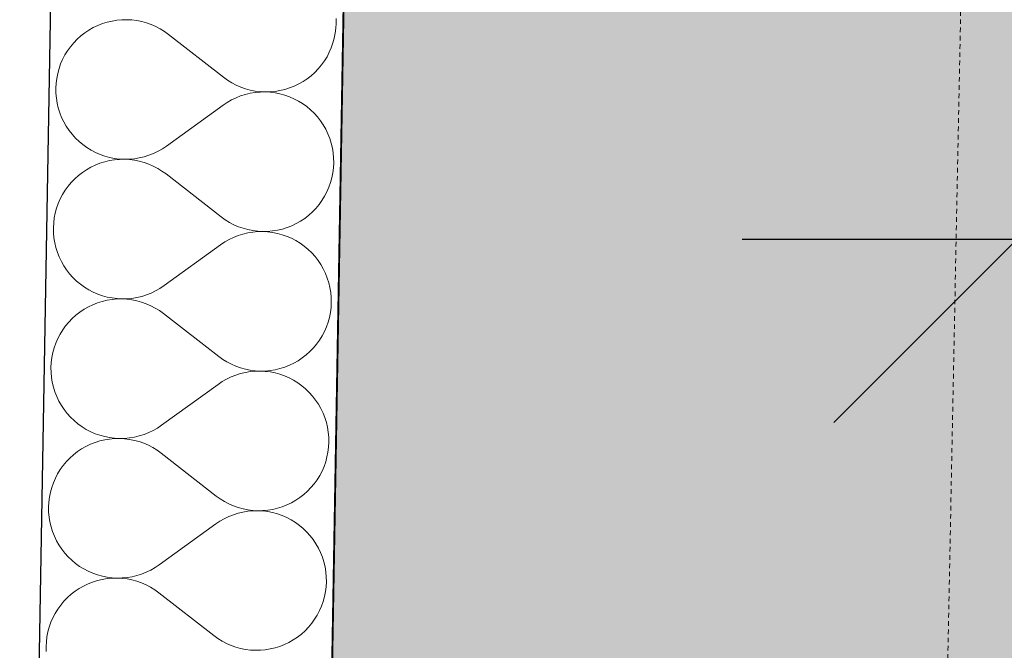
# Model space of a CAD drawing. Header units: millimetres. Extents: x -25972 to 4516, y -2839 to 20217.
# Tile 38 of 114: x -20521 to -19983, y 7900 to 8244. Entities that reach past the tile are written whole.
import ezdxf

# ---------------------------------------------------------------- set-up
doc = ezdxf.new("R2010")
doc.units = ezdxf.units.MM
doc.header["$MEASUREMENT"] = 0
doc.linetypes.add('Wipeout_Contour', pattern=[1000, 0, -1000])
doc.linetypes.add('Čárkovaná M', pattern=[4.5, 2.5, -2])
for name, color, linetype in [('7._POHLED ZÁPADNÍ_1_3D prvky fasada nove', 7, 'Continuous'), ('7._POHLED ZÁPADNÍ_1_Konstrukce - nosné', 7, 'Continuous'), ('7._POHLED ZÁPADNÍ_1_Nové_Konstrukce - nosné', 7, 'Continuous'), ('7._POHLED ZÁPADNÍ_1_Nové_Kóty - SP', 7, 'Continuous'), ('7._POHLED ZÁPADNÍ_1_Nové_Výplně – Řezové', 7, 'Continuous'), ('7._POHLED ZÁPADNÍ_1_TZB - voda', 7, 'Continuous'), ('7._POHLED ZÁPADNÍ_1_Výplně – Řezové', 7, 'Continuous')]:
    doc.layers.add(name, color=color, linetype=linetype)

# ---------------------------------------------------------------- blocks, each defined once
blk = doc.blocks.new('*X32', base_point=(-26739.77, -6860.77))
at = {"layer": '7._POHLED ZÁPADNÍ_1_Nové_Výplně – Řezové', "color": 21, "linetype": 'Continuous', "lineweight": 20, "true_color": 0xffaaaa}
for p, q in [((-20478.29, 8240.51), (-20480.74, 8239.33)), ((-20475.76, 8241.5), (-20478.29, 8240.51)), ((-20473.16, 8242.31), (-20475.76, 8241.5)), ((-20470.51, 8242.94), (-20473.16, 8242.31)), ((-20467.83, 8243.37), (-20470.51, 8242.94)), ((-20465.12, 8243.62), (-20467.83, 8243.37)), ((-20462.4, 8243.66), (-20465.12, 8243.62)), ((-20459.68, 8243.52), (-20462.4, 8243.66)), ((-20456.98, 8243.18), (-20459.68, 8243.52)), ((-20454.31, 8242.65), (-20456.98, 8243.18)), ((-20451.69, 8241.93), (-20454.31, 8242.65)), ((-20449.12, 8241.02), (-20451.69, 8241.93)), ((-20446.63, 8239.93), (-20449.12, 8241.02)), ((-20348.3, 8238.96), (-20348.15, 8241.67)), ((-20348.15, 8241.67), (-20348.2, 8244.39)), ((-20487.52, 8234.8), (-20489.54, 8232.99)), ((-20485.37, 8236.47), (-20487.52, 8234.8)), ((-20483.11, 8237.98), (-20485.37, 8236.47)), ((-20480.74, 8239.33), (-20483.11, 8237.98)), ((-20444.22, 8238.67), (-20446.63, 8239.93)), ((-20441.91, 8237.24), (-20444.22, 8238.67)), ((-20439.7, 8235.65), (-20441.91, 8237.24)), ((-20409.63, 8212.26), (-20439.7, 8235.65)), ((-20349.16, 8233.59), (-20348.64, 8236.26)), ((-20348.64, 8236.26), (-20348.3, 8238.96)), ((-20491.43, 8231.03), (-20493.17, 8228.94)), ((-20489.54, 8232.99), (-20491.43, 8231.03)), ((-20350.79, 8228.4), (-20349.88, 8230.96)), ((-20349.88, 8230.96), (-20349.16, 8233.59)), ((-20496.19, 8224.42), (-20497.45, 8222.01)), ((-20494.76, 8226.73), (-20496.19, 8224.42)), ((-20493.17, 8228.94), (-20494.76, 8226.73)), ((-20353.13, 8223.49), (-20351.87, 8225.9)), ((-20351.87, 8225.9), (-20350.79, 8228.4)), ((-20498.54, 8219.51), (-20499.44, 8216.95)), ((-20497.45, 8222.01), (-20498.54, 8219.51)), ((-20357.9, 8216.88), (-20356.15, 8218.97)), ((-20356.15, 8218.97), (-20354.56, 8221.18)), ((-20354.56, 8221.18), (-20353.13, 8223.49)), ((-20500.16, 8214.32), (-20500.69, 8211.66)), ((-20499.44, 8216.95), (-20500.16, 8214.32)), ((-20361.81, 8213.11), (-20359.79, 8214.92)), ((-20359.79, 8214.92), (-20357.9, 8216.88)), ((-20501.03, 8208.96), (-20501.17, 8206.24)), ((-20500.69, 8211.66), (-20501.03, 8208.96)), ((-20409.63, 8212.26), (-20407.42, 8210.67)), ((-20407.42, 8210.67), (-20405.11, 8209.24)), ((-20405.11, 8209.24), (-20402.7, 8207.98)), ((-20402.7, 8207.98), (-20400.2, 8206.89)), ((-20371.04, 8207.41), (-20368.59, 8208.58)), ((-20368.59, 8208.58), (-20366.22, 8209.93)), ((-20366.22, 8209.93), (-20363.96, 8211.44)), ((-20363.96, 8211.44), (-20361.81, 8213.11)), ((-20501.17, 8206.24), (-20501.12, 8203.52)), ((-20501.12, 8203.52), (-20500.88, 8200.81)), ((-20397.69, 8202.88), (-20400.29, 8202.07)), ((-20400.2, 8206.89), (-20397.64, 8205.99)), ((-20395.04, 8203.51), (-20397.69, 8202.88)), ((-20397.64, 8205.99), (-20395.01, 8205.26)), ((-20392.36, 8203.95), (-20395.04, 8203.51)), ((-20395.01, 8205.26), (-20392.35, 8204.73)), ((-20389.65, 8204.2), (-20392.36, 8203.95)), ((-20392.35, 8204.73), (-20389.65, 8204.39)), ((-20389.65, 8204.39), (-20386.93, 8204.25)), ((-20386.93, 8204.25), (-20389.65, 8204.2)), ((-20386.93, 8204.25), (-20384.21, 8204.3)), ((-20384.21, 8204.1), (-20386.93, 8204.25)), ((-20384.21, 8204.3), (-20381.5, 8204.54)), ((-20381.51, 8203.77), (-20384.21, 8204.1)), ((-20378.85, 8203.24), (-20381.51, 8203.77)), ((-20381.5, 8204.54), (-20378.82, 8204.97)), ((-20376.22, 8202.52), (-20378.85, 8203.24)), ((-20378.82, 8204.97), (-20376.17, 8205.6)), ((-20373.65, 8201.62), (-20376.22, 8202.52)), ((-20376.17, 8205.6), (-20373.57, 8206.41)), ((-20373.57, 8206.41), (-20371.04, 8207.41)), ((-20500.88, 8200.81), (-20500.44, 8198.12)), ((-20500.44, 8198.12), (-20499.82, 8195.48)), ((-20407.63, 8198.54), (-20409.89, 8197.03)), ((-20405.27, 8199.89), (-20407.63, 8198.54)), ((-20402.82, 8201.07), (-20405.27, 8199.89)), ((-20400.29, 8202.07), (-20402.82, 8201.07)), ((-20371.16, 8200.54), (-20373.65, 8201.62)), ((-20368.75, 8199.28), (-20371.16, 8200.54)), ((-20366.43, 8197.85), (-20368.75, 8199.28)), ((-20364.22, 8196.26), (-20366.43, 8197.85)), ((-20499.82, 8195.48), (-20499, 8192.88)), ((-20499, 8192.88), (-20498.01, 8190.35)), ((-20409.89, 8197.03), (-20440.76, 8174.7)), ((-20362.13, 8194.52), (-20364.22, 8196.26)), ((-20360.18, 8192.63), (-20362.13, 8194.52)), ((-20358.36, 8190.61), (-20360.18, 8192.63)), ((-20498.01, 8190.35), (-20496.83, 8187.9)), ((-20496.83, 8187.9), (-20495.48, 8185.53)), ((-20356.69, 8188.46), (-20358.36, 8190.61)), ((-20355.17, 8186.2), (-20356.69, 8188.46)), ((-20495.48, 8185.53), (-20493.97, 8183.27)), ((-20493.97, 8183.27), (-20492.3, 8181.12)), ((-20492.3, 8181.12), (-20490.48, 8179.1)), ((-20353.83, 8183.84), (-20355.17, 8186.2)), ((-20352.65, 8181.38), (-20353.83, 8183.84)), ((-20351.65, 8178.85), (-20352.65, 8181.38)), ((-20490.48, 8179.1), (-20488.52, 8177.21)), ((-20488.52, 8177.21), (-20486.43, 8175.47)), ((-20350.84, 8176.26), (-20351.65, 8178.85)), ((-20350.21, 8173.61), (-20350.84, 8176.26)), ((-20486.43, 8175.47), (-20484.22, 8173.88)), ((-20484.22, 8173.88), (-20481.91, 8172.45)), ((-20481.91, 8172.45), (-20479.5, 8171.2)), ((-20479.5, 8171.2), (-20477, 8170.11)), ((-20450.37, 8169.66), (-20447.84, 8170.66)), ((-20447.84, 8170.66), (-20445.38, 8171.84)), ((-20445.38, 8171.84), (-20443.02, 8173.19)), ((-20443.02, 8173.19), (-20440.76, 8174.7)), ((-20349.77, 8170.92), (-20350.21, 8173.61)), ((-20349.53, 8168.21), (-20349.77, 8170.92)), ((-20477.08, 8165.32), (-20479.62, 8164.33)), ((-20474.49, 8166.13), (-20477.08, 8165.32)), ((-20477, 8170.11), (-20474.43, 8169.21)), ((-20471.84, 8166.76), (-20474.49, 8166.13)), ((-20474.43, 8169.21), (-20471.81, 8168.49)), ((-20469.15, 8167.2), (-20471.84, 8166.76)), ((-20471.81, 8168.49), (-20469.14, 8167.96)), ((-20466.44, 8167.44), (-20469.15, 8167.2)), ((-20469.14, 8167.96), (-20466.44, 8167.63)), ((-20466.44, 8167.63), (-20463.72, 8167.48)), ((-20463.72, 8167.48), (-20466.44, 8167.44)), ((-20463.72, 8167.48), (-20461, 8167.54)), ((-20461.01, 8167.34), (-20463.72, 8167.48)), ((-20458.31, 8167), (-20461.01, 8167.34)), ((-20461, 8167.54), (-20458.3, 8167.78)), ((-20455.64, 8166.47), (-20458.31, 8167)), ((-20458.3, 8167.78), (-20455.61, 8168.22)), ((-20453.02, 8165.75), (-20455.64, 8166.47)), ((-20455.61, 8168.22), (-20452.96, 8168.85)), ((-20450.45, 8164.84), (-20453.02, 8165.75)), ((-20452.96, 8168.85), (-20450.37, 8169.66)), ((-20349.63, 8162.78), (-20349.48, 8165.49)), ((-20349.48, 8165.49), (-20349.53, 8168.21)), ((-20486.7, 8160.29), (-20488.84, 8158.63)), ((-20484.43, 8161.81), (-20486.7, 8160.29)), ((-20482.07, 8163.15), (-20484.43, 8161.81)), ((-20479.62, 8164.33), (-20482.07, 8163.15)), ((-20447.96, 8163.75), (-20450.45, 8164.84)), ((-20445.55, 8162.49), (-20447.96, 8163.75)), ((-20443.23, 8161.06), (-20445.55, 8162.49)), ((-20441.03, 8159.47), (-20443.23, 8161.06)), ((-20350.49, 8157.41), (-20349.96, 8160.08)), ((-20349.96, 8160.08), (-20349.63, 8162.78)), ((-20492.76, 8154.85), (-20494.5, 8152.76)), ((-20490.87, 8156.81), (-20492.76, 8154.85)), ((-20488.84, 8158.63), (-20490.87, 8156.81)), ((-20410.96, 8136.08), (-20441.03, 8159.47)), ((-20352.12, 8152.22), (-20351.21, 8154.78)), ((-20351.21, 8154.78), (-20350.49, 8157.41)), ((-20496.09, 8150.55), (-20497.52, 8148.24)), ((-20494.5, 8152.76), (-20496.09, 8150.55)), ((-20354.46, 8147.31), (-20353.2, 8149.72)), ((-20353.2, 8149.72), (-20352.12, 8152.22)), ((-20498.78, 8145.83), (-20499.87, 8143.33)), ((-20497.52, 8148.24), (-20498.78, 8145.83)), ((-20357.48, 8142.79), (-20355.89, 8145)), ((-20355.89, 8145), (-20354.46, 8147.31)), ((-20501.49, 8138.14), (-20502.02, 8135.48)), ((-20500.77, 8140.77), (-20501.49, 8138.14)), ((-20499.87, 8143.33), (-20500.77, 8140.77)), ((-20363.14, 8136.93), (-20361.12, 8138.75)), ((-20361.12, 8138.75), (-20359.23, 8140.7)), ((-20359.23, 8140.7), (-20357.48, 8142.79)), ((-20502.36, 8132.78), (-20502.5, 8130.06)), ((-20502.02, 8135.48), (-20502.36, 8132.78)), ((-20410.96, 8136.08), (-20408.75, 8134.49)), ((-20408.75, 8134.49), (-20406.44, 8133.06)), ((-20406.44, 8133.06), (-20404.03, 8131.8)), ((-20369.91, 8132.4), (-20367.55, 8133.75)), ((-20367.55, 8133.75), (-20365.29, 8135.26)), ((-20365.29, 8135.26), (-20363.14, 8136.93)), ((-20502.5, 8130.06), (-20502.45, 8127.34)), ((-20502.45, 8127.34), (-20502.21, 8124.63)), ((-20404.03, 8131.8), (-20401.53, 8130.71)), ((-20401.53, 8130.71), (-20398.97, 8129.81)), ((-20396.37, 8127.33), (-20399.02, 8126.7)), ((-20398.97, 8129.81), (-20396.34, 8129.09)), ((-20393.69, 8127.77), (-20396.37, 8127.33)), ((-20396.34, 8129.09), (-20393.67, 8128.55)), ((-20390.98, 8128.02), (-20393.69, 8127.77)), ((-20393.67, 8128.55), (-20390.98, 8128.21)), ((-20390.98, 8128.21), (-20388.26, 8128.07)), ((-20388.26, 8128.07), (-20390.98, 8128.02)), ((-20388.26, 8128.07), (-20385.54, 8128.12)), ((-20385.54, 8127.93), (-20388.26, 8128.07)), ((-20385.54, 8128.12), (-20382.83, 8128.36)), ((-20382.84, 8127.59), (-20385.54, 8127.93)), ((-20380.17, 8127.06), (-20382.84, 8127.59)), ((-20382.83, 8128.36), (-20380.14, 8128.79)), ((-20380.14, 8128.79), (-20377.5, 8129.42)), ((-20377.5, 8129.42), (-20374.9, 8130.23)), ((-20374.9, 8130.23), (-20372.37, 8131.23)), ((-20372.37, 8131.23), (-20369.91, 8132.4)), ((-20502.21, 8124.63), (-20501.77, 8121.95)), ((-20501.77, 8121.95), (-20501.15, 8119.3)), ((-20408.96, 8122.36), (-20411.22, 8120.85)), ((-20406.6, 8123.71), (-20408.96, 8122.36)), ((-20404.15, 8124.89), (-20406.6, 8123.71)), ((-20401.62, 8125.89), (-20404.15, 8124.89)), ((-20399.02, 8126.7), (-20401.62, 8125.89)), ((-20377.55, 8126.34), (-20380.17, 8127.06)), ((-20374.98, 8125.44), (-20377.55, 8126.34)), ((-20372.49, 8124.36), (-20374.98, 8125.44)), ((-20370.08, 8123.1), (-20372.49, 8124.36)), ((-20367.76, 8121.67), (-20370.08, 8123.1)), ((-20501.15, 8119.3), (-20500.33, 8116.7)), ((-20500.33, 8116.7), (-20499.33, 8114.17)), ((-20411.22, 8120.85), (-20442.09, 8098.53)), ((-20365.55, 8120.08), (-20367.76, 8121.67)), ((-20363.46, 8118.34), (-20365.55, 8120.08)), ((-20361.5, 8116.45), (-20363.46, 8118.34)), ((-20499.33, 8114.17), (-20498.16, 8111.72)), ((-20498.16, 8111.72), (-20496.81, 8109.35)), ((-20359.68, 8114.43), (-20361.5, 8116.45)), ((-20358.01, 8112.28), (-20359.68, 8114.43)), ((-20356.5, 8110.02), (-20358.01, 8112.28)), ((-20496.81, 8109.35), (-20495.3, 8107.09)), ((-20495.3, 8107.09), (-20493.63, 8104.95)), ((-20355.15, 8107.66), (-20356.5, 8110.02)), ((-20353.98, 8105.2), (-20355.15, 8107.66)), ((-20493.63, 8104.95), (-20491.81, 8102.92)), ((-20491.81, 8102.92), (-20489.85, 8101.04)), ((-20489.85, 8101.04), (-20487.76, 8099.29)), ((-20352.98, 8102.67), (-20353.98, 8105.2)), ((-20352.17, 8100.08), (-20352.98, 8102.67)), ((-20487.76, 8099.29), (-20485.55, 8097.7)), ((-20485.55, 8097.7), (-20483.24, 8096.28)), ((-20483.24, 8096.28), (-20480.82, 8095.02)), ((-20480.82, 8095.02), (-20478.33, 8093.93)), ((-20449.17, 8094.49), (-20446.71, 8095.66)), ((-20446.71, 8095.66), (-20444.35, 8097.01)), ((-20444.35, 8097.01), (-20442.09, 8098.53)), ((-20351.54, 8097.43), (-20352.17, 8100.08)), ((-20351.1, 8094.74), (-20351.54, 8097.43)), ((-20475.82, 8089.96), (-20478.41, 8089.14)), ((-20478.33, 8093.93), (-20475.76, 8093.03)), ((-20473.17, 8090.58), (-20475.82, 8089.96)), ((-20475.76, 8093.03), (-20473.14, 8092.31)), ((-20470.48, 8091.02), (-20473.17, 8090.58)), ((-20473.14, 8092.31), (-20470.47, 8091.79)), ((-20467.77, 8091.26), (-20470.48, 8091.02)), ((-20470.47, 8091.79), (-20467.77, 8091.45)), ((-20467.77, 8091.45), (-20465.05, 8091.31)), ((-20465.05, 8091.31), (-20467.77, 8091.26)), ((-20465.05, 8091.31), (-20462.33, 8091.36)), ((-20462.34, 8091.16), (-20465.05, 8091.31)), ((-20459.64, 8090.82), (-20462.34, 8091.16)), ((-20462.33, 8091.36), (-20459.62, 8091.6)), ((-20456.97, 8090.29), (-20459.64, 8090.82)), ((-20459.62, 8091.6), (-20456.94, 8092.04)), ((-20454.35, 8089.57), (-20456.97, 8090.29)), ((-20456.94, 8092.04), (-20454.29, 8092.67)), ((-20454.29, 8092.67), (-20451.7, 8093.49)), ((-20451.7, 8093.49), (-20449.17, 8094.49)), ((-20350.86, 8092.03), (-20351.1, 8094.74)), ((-20350.81, 8089.31), (-20350.86, 8092.03)), ((-20485.76, 8085.63), (-20488.02, 8084.12)), ((-20483.4, 8086.97), (-20485.76, 8085.63)), ((-20480.94, 8088.15), (-20483.4, 8086.97)), ((-20478.41, 8089.14), (-20480.94, 8088.15)), ((-20451.78, 8088.66), (-20454.35, 8089.57)), ((-20449.29, 8087.58), (-20451.78, 8088.66)), ((-20446.88, 8086.31), (-20449.29, 8087.58)), ((-20444.56, 8084.88), (-20446.88, 8086.31)), ((-20442.36, 8083.29), (-20444.56, 8084.88)), ((-20351.29, 8083.9), (-20350.95, 8086.6)), ((-20350.95, 8086.6), (-20350.81, 8089.31)), ((-20492.2, 8080.63), (-20494.09, 8078.67)), ((-20490.17, 8082.45), (-20492.2, 8080.63)), ((-20488.02, 8084.12), (-20490.17, 8082.45)), ((-20412.28, 8059.91), (-20442.36, 8083.29)), ((-20352.54, 8078.61), (-20351.82, 8081.23)), ((-20351.82, 8081.23), (-20351.29, 8083.9)), ((-20497.42, 8074.38), (-20498.85, 8072.06)), ((-20495.83, 8076.58), (-20497.42, 8074.38)), ((-20494.09, 8078.67), (-20495.83, 8076.58)), ((-20355.79, 8071.13), (-20354.53, 8073.55)), ((-20354.53, 8073.55), (-20353.44, 8076.04)), ((-20353.44, 8076.04), (-20352.54, 8078.61)), ((-20500.11, 8069.65), (-20501.2, 8067.16)), ((-20498.85, 8072.06), (-20500.11, 8069.65)), ((-20358.81, 8066.61), (-20357.22, 8068.82)), ((-20357.22, 8068.82), (-20355.79, 8071.13)), ((-20502.1, 8064.59), (-20502.82, 8061.97)), ((-20501.2, 8067.16), (-20502.1, 8064.59)), ((-20362.44, 8062.57), (-20360.55, 8064.52)), ((-20360.55, 8064.52), (-20358.81, 8066.61)), ((-20503.35, 8059.3), (-20503.69, 8056.6)), ((-20502.82, 8061.97), (-20503.35, 8059.3)), ((-20412.28, 8059.91), (-20410.08, 8058.31)), ((-20410.08, 8058.31), (-20407.76, 8056.88)), ((-20371.24, 8056.22), (-20368.88, 8057.57)), ((-20368.88, 8057.57), (-20366.62, 8059.08)), ((-20366.62, 8059.08), (-20364.47, 8060.75)), ((-20364.47, 8060.75), (-20362.44, 8062.57)), ((-20503.69, 8056.6), (-20503.83, 8053.88)), ((-20503.83, 8053.88), (-20503.78, 8051.16)), ((-20407.76, 8056.88), (-20405.35, 8055.62)), ((-20405.35, 8055.62), (-20402.86, 8054.53)), ((-20402.86, 8054.53), (-20400.29, 8053.63)), ((-20400.29, 8053.63), (-20397.67, 8052.91)), ((-20397.67, 8052.91), (-20395, 8052.38)), ((-20395, 8052.38), (-20392.3, 8052.04)), ((-20392.3, 8052.04), (-20389.59, 8051.89)), ((-20386.87, 8051.94), (-20384.16, 8052.18)), ((-20384.16, 8052.18), (-20381.47, 8052.61)), ((-20381.47, 8052.61), (-20378.82, 8053.24)), ((-20378.82, 8053.24), (-20376.23, 8054.05)), ((-20376.23, 8054.05), (-20373.7, 8055.05)), ((-20373.7, 8055.05), (-20371.24, 8056.22)), ((-20503.78, 8051.16), (-20503.54, 8048.45)), ((-20503.54, 8048.45), (-20503.1, 8045.77)), ((-20407.93, 8047.53), (-20410.29, 8046.18)), ((-20405.47, 8048.71), (-20407.93, 8047.53)), ((-20402.94, 8049.71), (-20405.47, 8048.71)), ((-20400.35, 8050.53), (-20402.94, 8049.71)), ((-20397.7, 8051.15), (-20400.35, 8050.53)), ((-20395.02, 8051.59), (-20397.7, 8051.15)), ((-20392.31, 8051.84), (-20395.02, 8051.59)), ((-20389.59, 8051.89), (-20392.31, 8051.84)), ((-20389.59, 8051.89), (-20386.87, 8051.94)), ((-20386.87, 8051.75), (-20389.59, 8051.89)), ((-20384.17, 8051.41), (-20386.87, 8051.75)), ((-20381.5, 8050.88), (-20384.17, 8051.41)), ((-20378.88, 8050.16), (-20381.5, 8050.88)), ((-20376.31, 8049.26), (-20378.88, 8050.16)), ((-20373.82, 8048.18), (-20376.31, 8049.26)), ((-20371.4, 8046.92), (-20373.82, 8048.18)), ((-20369.09, 8045.49), (-20371.4, 8046.92)), ((-20503.1, 8045.77), (-20502.47, 8043.12)), ((-20502.47, 8043.12), (-20501.66, 8040.52)), ((-20412.55, 8044.67), (-20443.42, 8022.35)), ((-20410.29, 8046.18), (-20412.55, 8044.67)), ((-20366.88, 8043.9), (-20369.09, 8045.49)), ((-20364.79, 8042.16), (-20366.88, 8043.9)), ((-20362.83, 8040.27), (-20364.79, 8042.16)), ((-20501.66, 8040.52), (-20500.66, 8037.99)), ((-20500.66, 8037.99), (-20499.49, 8035.54)), ((-20361.01, 8038.25), (-20362.83, 8040.27)), ((-20359.34, 8036.1), (-20361.01, 8038.25)), ((-20357.83, 8033.84), (-20359.34, 8036.1)), ((-20499.49, 8035.54), (-20498.14, 8033.18)), ((-20498.14, 8033.18), (-20496.63, 8030.91)), ((-20496.63, 8030.91), (-20494.96, 8028.77)), ((-20356.48, 8031.48), (-20357.83, 8033.84)), ((-20355.31, 8029.02), (-20356.48, 8031.48)), ((-20494.96, 8028.77), (-20493.14, 8026.74)), ((-20493.14, 8026.74), (-20491.18, 8024.86)), ((-20354.31, 8026.49), (-20355.31, 8029.02)), ((-20353.49, 8023.9), (-20354.31, 8026.49)), ((-20491.18, 8024.86), (-20489.09, 8023.11)), ((-20489.09, 8023.11), (-20486.88, 8021.52)), ((-20486.88, 8021.52), (-20484.56, 8020.1)), ((-20484.56, 8020.1), (-20482.15, 8018.84)), ((-20448.04, 8019.48), (-20445.68, 8020.83)), ((-20445.68, 8020.83), (-20443.42, 8022.35)), ((-20352.87, 8021.25), (-20353.49, 8023.9)), ((-20352.43, 8018.57), (-20352.87, 8021.25)), ((-20482.15, 8018.84), (-20479.66, 8017.75)), ((-20479.66, 8017.75), (-20477.09, 8016.85)), ((-20474.5, 8014.4), (-20477.14, 8013.78)), ((-20477.09, 8016.85), (-20474.47, 8016.13)), ((-20471.81, 8014.84), (-20474.5, 8014.4)), ((-20474.47, 8016.13), (-20471.8, 8015.61)), ((-20469.1, 8015.08), (-20471.81, 8014.84)), ((-20471.8, 8015.61), (-20469.1, 8015.27)), ((-20469.1, 8015.27), (-20466.38, 8015.13)), ((-20466.38, 8015.13), (-20469.1, 8015.08)), ((-20466.38, 8015.13), (-20463.66, 8015.18)), ((-20463.66, 8014.98), (-20466.38, 8015.13)), ((-20463.66, 8015.18), (-20460.95, 8015.42)), ((-20460.97, 8014.64), (-20463.66, 8014.98)), ((-20458.3, 8014.11), (-20460.97, 8014.64)), ((-20460.95, 8015.42), (-20458.27, 8015.86)), ((-20458.27, 8015.86), (-20455.62, 8016.49)), ((-20455.62, 8016.49), (-20453.02, 8017.31)), ((-20453.02, 8017.31), (-20450.49, 8018.31)), ((-20450.49, 8018.31), (-20448.04, 8019.48)), ((-20352.19, 8015.86), (-20352.43, 8018.57)), ((-20352.14, 8013.14), (-20352.19, 8015.86)), ((-20487.09, 8009.45), (-20489.35, 8007.94)), ((-20484.73, 8010.79), (-20487.09, 8009.45)), ((-20482.27, 8011.97), (-20484.73, 8010.79)), ((-20479.74, 8012.96), (-20482.27, 8011.97)), ((-20477.14, 8013.78), (-20479.74, 8012.96)), ((-20455.67, 8013.39), (-20458.3, 8014.11)), ((-20453.11, 8012.48), (-20455.67, 8013.39)), ((-20450.61, 8011.4), (-20453.11, 8012.48)), ((-20448.2, 8010.13), (-20450.61, 8011.4)), ((-20445.89, 8008.7), (-20448.2, 8010.13)), ((-20352.62, 8007.72), (-20352.28, 8010.42)), ((-20352.28, 8010.42), (-20352.14, 8013.14)), ((-20493.52, 8004.45), (-20495.41, 8002.49)), ((-20491.5, 8006.27), (-20493.52, 8004.45)), ((-20489.35, 8007.94), (-20491.5, 8006.27)), ((-20443.68, 8007.11), (-20445.89, 8008.7)), ((-20413.61, 7983.73), (-20443.68, 8007.11)), ((-20353.87, 8002.43), (-20353.15, 8005.05)), ((-20353.15, 8005.05), (-20352.62, 8007.72)), ((-20497.16, 8000.4), (-20498.75, 7998.2)), ((-20495.41, 8002.49), (-20497.16, 8000.4)), ((-20355.86, 7997.37), (-20354.77, 7999.86)), ((-20354.77, 7999.86), (-20353.87, 8002.43)), ((-20501.44, 7993.47), (-20502.52, 7990.98)), ((-20500.18, 7995.88), (-20501.44, 7993.47)), ((-20498.75, 7998.2), (-20500.18, 7995.88)), ((-20358.55, 7992.64), (-20357.12, 7994.96)), ((-20357.12, 7994.96), (-20355.86, 7997.37)), ((-20503.43, 7988.41), (-20504.15, 7985.79)), ((-20502.52, 7990.98), (-20503.43, 7988.41)), ((-20363.77, 7986.39), (-20361.88, 7988.35)), ((-20361.88, 7988.35), (-20360.14, 7990.43)), ((-20360.14, 7990.43), (-20358.55, 7992.64)), ((-20504.68, 7983.12), (-20505.01, 7980.42)), ((-20504.15, 7985.79), (-20504.68, 7983.12)), ((-20413.61, 7983.73), (-20411.41, 7982.13)), ((-20411.41, 7982.13), (-20409.09, 7980.7)), ((-20370.21, 7981.39), (-20367.94, 7982.9)), ((-20367.94, 7982.9), (-20365.8, 7984.57)), ((-20365.8, 7984.57), (-20363.77, 7986.39)), ((-20505.01, 7980.42), (-20505.16, 7977.7)), ((-20505.16, 7977.7), (-20505.11, 7974.98)), ((-20409.09, 7980.7), (-20406.68, 7979.44)), ((-20406.68, 7979.44), (-20404.19, 7978.35)), ((-20404.19, 7978.35), (-20401.62, 7977.45)), ((-20401.62, 7977.45), (-20399, 7976.73)), ((-20382.8, 7976.44), (-20380.15, 7977.06)), ((-20380.15, 7977.06), (-20377.56, 7977.87)), ((-20377.56, 7977.87), (-20375.02, 7978.87)), ((-20375.02, 7978.87), (-20372.57, 7980.04)), ((-20372.57, 7980.04), (-20370.21, 7981.39)), ((-20505.11, 7974.98), (-20504.87, 7972.27)), ((-20504.87, 7972.27), (-20504.43, 7969.59)), ((-20409.25, 7971.35), (-20411.62, 7970)), ((-20406.8, 7972.53), (-20409.25, 7971.35)), ((-20404.27, 7973.53), (-20406.8, 7972.53)), ((-20401.68, 7974.35), (-20404.27, 7973.53)), ((-20399.03, 7974.98), (-20401.68, 7974.35)), ((-20396.34, 7975.41), (-20399.03, 7974.98)), ((-20399, 7976.73), (-20396.33, 7976.2)), ((-20393.63, 7975.66), (-20396.34, 7975.41)), ((-20396.33, 7976.2), (-20393.63, 7975.86)), ((-20393.63, 7975.86), (-20390.91, 7975.71)), ((-20390.91, 7975.71), (-20393.63, 7975.66)), ((-20390.91, 7975.71), (-20388.19, 7975.76)), ((-20388.2, 7975.57), (-20390.91, 7975.71)), ((-20385.5, 7975.23), (-20388.2, 7975.57)), ((-20388.19, 7975.76), (-20385.49, 7976)), ((-20382.83, 7974.7), (-20385.5, 7975.23)), ((-20385.49, 7976), (-20382.8, 7976.44)), ((-20380.21, 7973.99), (-20382.83, 7974.7)), ((-20377.64, 7973.08), (-20380.21, 7973.99)), ((-20375.14, 7972), (-20377.64, 7973.08)), ((-20372.73, 7970.74), (-20375.14, 7972)), ((-20504.43, 7969.59), (-20503.8, 7966.94)), ((-20503.8, 7966.94), (-20502.99, 7964.34)), ((-20413.88, 7968.49), (-20444.75, 7946.17)), ((-20411.62, 7970), (-20413.88, 7968.49)), ((-20370.42, 7969.31), (-20372.73, 7970.74)), ((-20368.21, 7967.72), (-20370.42, 7969.31)), ((-20366.12, 7965.98), (-20368.21, 7967.72)), ((-20364.16, 7964.09), (-20366.12, 7965.98)), ((-20502.99, 7964.34), (-20501.99, 7961.81)), ((-20501.99, 7961.81), (-20500.81, 7959.36)), ((-20362.34, 7962.07), (-20364.16, 7964.09)), ((-20360.67, 7959.92), (-20362.34, 7962.07)), ((-20500.81, 7959.36), (-20499.47, 7957)), ((-20499.47, 7957), (-20497.95, 7954.74)), ((-20359.16, 7957.66), (-20360.67, 7959.92)), ((-20357.81, 7955.3), (-20359.16, 7957.66)), ((-20356.63, 7952.85), (-20357.81, 7955.3)), ((-20497.95, 7954.74), (-20496.28, 7952.59)), ((-20496.28, 7952.59), (-20494.46, 7950.57)), ((-20494.46, 7950.57), (-20492.5, 7948.68)), ((-20355.64, 7950.31), (-20356.63, 7952.85)), ((-20354.82, 7947.72), (-20355.64, 7950.31)), ((-20492.5, 7948.68), (-20490.42, 7946.94)), ((-20490.42, 7946.94), (-20488.21, 7945.35)), ((-20488.21, 7945.35), (-20485.89, 7943.92)), ((-20449.37, 7943.3), (-20447.01, 7944.65)), ((-20447.01, 7944.65), (-20444.75, 7946.17)), ((-20354.2, 7945.07), (-20354.82, 7947.72)), ((-20353.76, 7942.39), (-20354.2, 7945.07)), ((-20485.89, 7943.92), (-20483.48, 7942.66)), ((-20483.48, 7942.66), (-20480.98, 7941.58)), ((-20480.98, 7941.58), (-20478.42, 7940.67)), ((-20478.42, 7940.67), (-20475.79, 7939.96)), ((-20475.79, 7939.96), (-20473.13, 7939.43)), ((-20473.13, 7939.43), (-20470.43, 7939.09)), ((-20464.99, 7939), (-20462.28, 7939.25)), ((-20462.28, 7939.25), (-20459.59, 7939.68)), ((-20459.59, 7939.68), (-20456.95, 7940.31)), ((-20456.95, 7940.31), (-20454.35, 7941.13)), ((-20454.35, 7941.13), (-20451.82, 7942.13)), ((-20451.82, 7942.13), (-20449.37, 7943.3)), ((-20353.51, 7939.68), (-20353.76, 7942.39)), ((-20353.47, 7936.96), (-20353.51, 7939.68)), ((-20486.05, 7934.62), (-20488.42, 7933.27)), ((-20483.6, 7935.79), (-20486.05, 7934.62)), ((-20481.07, 7936.79), (-20483.6, 7935.79)), ((-20478.47, 7937.6), (-20481.07, 7936.79)), ((-20475.82, 7938.22), (-20478.47, 7937.6)), ((-20473.14, 7938.66), (-20475.82, 7938.22)), ((-20470.43, 7938.9), (-20473.14, 7938.66)), ((-20470.43, 7939.09), (-20467.71, 7938.95)), ((-20467.71, 7938.95), (-20470.43, 7938.9)), ((-20467.71, 7938.95), (-20464.99, 7939)), ((-20464.99, 7938.8), (-20467.71, 7938.95)), ((-20462.29, 7938.46), (-20464.99, 7938.8)), ((-20459.63, 7937.93), (-20462.29, 7938.46)), ((-20457, 7937.21), (-20459.63, 7937.93)), ((-20454.44, 7936.3), (-20457, 7937.21)), ((-20451.94, 7935.22), (-20454.44, 7936.3)), ((-20449.53, 7933.96), (-20451.94, 7935.22)), ((-20447.22, 7932.52), (-20449.53, 7933.96)), ((-20353.95, 7931.54), (-20353.61, 7934.24)), ((-20353.61, 7934.24), (-20353.47, 7936.96)), ((-20492.83, 7930.09), (-20494.85, 7928.27)), ((-20490.68, 7931.76), (-20492.83, 7930.09)), ((-20488.42, 7933.27), (-20490.68, 7931.76)), ((-20445.01, 7930.93), (-20447.22, 7932.52)), ((-20414.94, 7907.55), (-20445.01, 7930.93)), ((-20355.2, 7926.25), (-20354.48, 7928.87)), ((-20354.48, 7928.87), (-20353.95, 7931.54)), ((-20498.49, 7924.22), (-20500.08, 7922.02)), ((-20496.74, 7926.31), (-20498.49, 7924.22)), ((-20494.85, 7928.27), (-20496.74, 7926.31)), ((-20357.19, 7921.19), (-20356.1, 7923.68)), ((-20356.1, 7923.68), (-20355.2, 7926.25)), ((-20501.51, 7919.7), (-20502.77, 7917.29)), ((-20500.08, 7922.02), (-20501.51, 7919.7)), ((-20359.88, 7916.46), (-20358.45, 7918.78)), ((-20358.45, 7918.78), (-20357.19, 7921.19)), ((-20504.76, 7912.23), (-20505.47, 7909.61)), ((-20503.85, 7914.8), (-20504.76, 7912.23)), ((-20502.77, 7917.29), (-20503.85, 7914.8)), ((-20363.21, 7912.17), (-20361.47, 7914.25)), ((-20361.47, 7914.25), (-20359.88, 7916.46)), ((-20506, 7906.94), (-20506.34, 7904.24)), ((-20505.47, 7909.61), (-20506, 7906.94)), ((-20414.94, 7907.55), (-20412.73, 7905.96)), ((-20369.27, 7906.72), (-20367.12, 7908.39)), ((-20367.12, 7908.39), (-20365.1, 7910.21)), ((-20365.1, 7910.21), (-20363.21, 7912.17)), ((-20506.34, 7904.24), (-20506.49, 7901.52)), ((-20506.49, 7901.52), (-20506.44, 7898.8)), ((-20412.73, 7905.96), (-20410.42, 7904.52)), ((-20410.42, 7904.52), (-20408.01, 7903.26)), ((-20408.01, 7903.26), (-20405.52, 7902.18)), ((-20405.52, 7902.18), (-20402.95, 7901.27)), ((-20381.48, 7900.88), (-20378.88, 7901.69)), ((-20378.88, 7901.69), (-20376.35, 7902.69)), ((-20376.35, 7902.69), (-20373.9, 7903.86)), ((-20373.9, 7903.86), (-20371.53, 7905.21)), ((-20371.53, 7905.21), (-20369.27, 7906.72)), ((-20402.95, 7901.27), (-20400.33, 7900.55)), ((-20400.33, 7900.55), (-20397.66, 7900.02)), ((-20397.66, 7900.02), (-20394.96, 7899.68)), ((-20394.96, 7899.68), (-20392.24, 7899.53)), ((-20392.24, 7899.53), (-20389.52, 7899.58)), ((-20389.52, 7899.58), (-20386.81, 7899.82)), ((-20386.81, 7899.82), (-20384.13, 7900.26)), ((-20384.13, 7900.26), (-20381.48, 7900.88))]:
    blk.add_line(p, q, dxfattribs=at)

msp = doc.modelspace()

# ---------------------------------------------------------------- hatches: boundary and pattern name
at = {"layer": '7._POHLED ZÁPADNÍ_1_Výplně – Řezové', "linetype": 'Continuous', "lineweight": 13}
msp.add_hatch(color=254, dxfattribs=at).paths.add_polyline_path([(-20320.09, 9632.64), (-20358.32, 7440.14), (-19983.37, 7433.6), (-19945.7, 9594.71)])

# ---------------------------------------------------------------- linework, layer by layer
at = {"layer": '7._POHLED ZÁPADNÍ_1_Konstrukce - nosné', "color": 7, "linetype": 'Continuous', "lineweight": 50, "flags": 128}
msp.add_lwpolyline([(-20313.53, 10008.89), (-20358.32, 7440.14)], dxfattribs=at)
at = {"layer": '7._POHLED ZÁPADNÍ_1_Nové_Kóty - SP', "color": 1, "linetype": 'Continuous', "lineweight": 25}
for p, q in [((-19876.48, 8223.85), (-20076.48, 8023.85)), ((-20126.48, 8123.85), (-19976.47, 8123.85))]:
    msp.add_line(p, q, dxfattribs=at)
at = {"layer": '7._POHLED ZÁPADNÍ_1_TZB - voda', "color": 142, "linetype": 'Čárkovaná M', "lineweight": 20, "true_color": 0x0080c0}
msp.add_line((-20064.76, 5352.92), (-19983.41, 9446.38), dxfattribs=at)

# ---------------------------------------------------------------- next in the draw order: wipeouts: each hides what was drawn before it
at = {"color": 254, "linetype": 'Wipeout_Contour', "lineweight": 0, "ltscale": 110482.628501}
msp.add_wipeout([(-20473.28, 10024.95), (-20520.91, 7292.94), (-20370.93, 7290.33), (-20360.93, 7290.15), (-20313.53, 10008.83)], dxfattribs=at).dxf.layer = '7._POHLED ZÁPADNÍ_1_Nové_Výplně – Řezové'

# ---------------------------------------------------------------- next in the draw order: linework, layer by layer
at = {"layer": '7._POHLED ZÁPADNÍ_1_Nové_Konstrukce - nosné', "color": 1, "linetype": 'Continuous', "lineweight": 25, "flags": 128}
for points in [[(-20470.48, 10185.48), (-20520.91, 7292.94)], [(-20360.93, 7290.15), (-20313.53, 10008.83)]]:
    msp.add_lwpolyline(points, dxfattribs=at)

# ---------------------------------------------------------------- next in the draw order: block references
at = {"layer": '7._POHLED ZÁPADNÍ_1_3D prvky fasada nove', "color": 9, "linetype": 'Continuous', "lineweight": 13}
msp.add_blockref('*X32', (-26739.77, -6860.77), dxfattribs=at)

doc.saveas('drawing.dxf')
